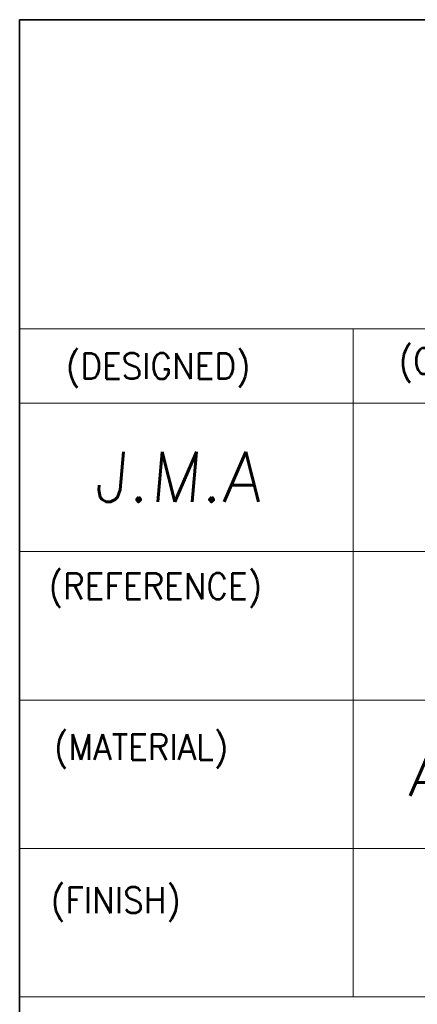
# Model space of a CAD drawing. Header units: millimetres. Extents: x 4497 to 13960, y 12291 to 16372.
# Tile 14 of 217: x 5409 to 5427, y 12328 to 12371. Entities that reach past the tile are written whole.
import ezdxf
from ezdxf.enums import TextEntityAlignment as Align

# ---------------------------------------------------------------- set-up
doc = ezdxf.new("R2010")
doc.units = ezdxf.units.MM
doc.header["$LTSCALE"] = 0.8
doc.layers.get('0').update_dxf_attribs({"linetype": 'CONTINUOUS', "lineweight": 0})
doc.layers.add('2', color=3, linetype='CONTINUOUS', lineweight=0)
doc.styles.get("Standard").update_dxf_attribs({"font": 'romans.shx', "width": 0.8, "oblique": 5, "bigfont": 'whgtxt.shx'})

msp = doc.modelspace()

# ---------------------------------------------------------------- linework, layer by layer
at = {"color": 7, "linetype": 'Continuous', "lineweight": 35}
for p, q in [((5409.249, 12371.121), (5484.708, 12371.121)), ((5409.249, 12308.238), (5409.249, 12371.121))]:
    msp.add_line(p, q, dxfattribs=at)
at = {"color": 7, "linetype": 'Continuous'}
for p, q in [((5409.249, 12357.451), (5484.708, 12357.451)), ((5424.013, 12327.923), (5424.013, 12357.451)), ((5409.249, 12354.17), (5453.54, 12354.17)), ((5409.249, 12347.608), (5484.708, 12347.608)), ((5409.249, 12341.047), (5471.118, 12341.047)), ((5409.249, 12334.485), (5484.708, 12334.485)), ((5409.249, 12327.923), (5484.708, 12327.923))]:
    msp.add_line(p, q, dxfattribs=at)

# ---------------------------------------------------------------- texts
at = {"color": 7, "linetype": 'Continuous', "width": 0.933333}
for s, height, p in [('(DESIGNED)', 1.1408, (5411.294, 12356.381)), ('(CHECKED)', 1.1408, (5426.021, 12356.603)), ('(REFERENCE)', 1.14083, (5410.532, 12346.65)), ('(MATERIAL)', 1.1408, (5410.765, 12339.539)), ('(FINISH)', 1.1408, (5410.629, 12332.768))]:
    msp.add_text(s, height=height, dxfattribs=at).set_placement(p, align=Align.TOP_LEFT)
at = {"layer": '2', "linetype": 'Continuous', "oblique": 5}
for s, height, p in [('J.M.A', 2.2157, (5412.513, 12349.804)), ('AL 6061', 1.7947, (5426.459, 12336.809))]:
    msp.add_text(s, height=height, dxfattribs=at).set_placement(p)

doc.saveas('drawing.dxf')
